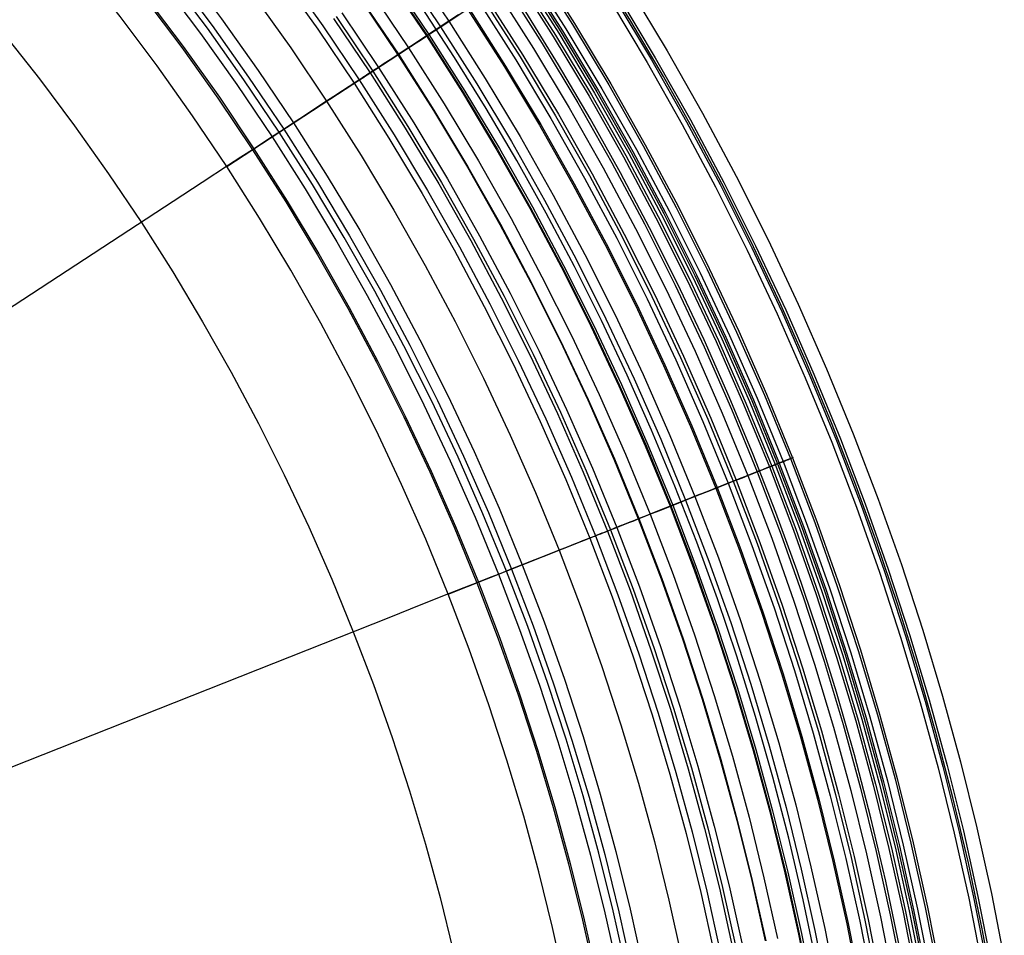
# Model space of a CAD drawing. Header units: millimetres. Extents: x -14 to 488, y -50 to 50.
# Tile 27 of 256: x 138 to 155, y 10 to 26. Entities that reach past the tile are written whole.
import ezdxf

# ---------------------------------------------------------------- set-up
doc = ezdxf.new("R2010")
doc.units = ezdxf.units.MM
doc.header["$MEASUREMENT"] = 0
doc.layers.add('Default', color=7, linetype='Continuous')

msp = doc.modelspace()

# ---------------------------------------------------------------- linework, layer by layer
at = {"layer": 'Default'}
for points in [[(149.62, 23.776), (149.065, 24.771), (148.487, 25.752), (147.887, 26.72), (147.265, 27.674), (146.622, 28.613), (145.956, 29.538), (145.27, 30.447), (144.564, 31.34), (143.792, 32.269), (142.999, 33.179), (142.184, 34.069), (141.347, 34.94), (140.489, 35.79)], [(148.303, 23.06), (147.764, 24.025), (147.204, 24.976), (146.622, 25.915), (146.018, 26.84), (145.394, 27.752), (144.749, 28.648), (144.084, 29.53), (143.398, 30.396), (142.65, 31.297), (141.88, 32.18), (141.09, 33.043), (140.278, 33.887), (139.446, 34.712), (138.595, 35.515)], [(148.303, 23.06), (147.764, 24.025), (147.204, 24.976), (146.622, 25.915), (146.018, 26.84), (145.394, 27.752), (144.749, 28.648), (144.084, 29.53), (143.398, 30.396), (142.65, 31.297), (141.88, 32.18), (141.09, 33.043), (140.278, 33.887), (139.446, 34.712), (138.595, 35.515)], [(146.985, 22.344), (146.463, 23.278), (145.92, 24.201), (145.356, 25.11), (144.771, 26.007), (144.166, 26.89), (143.541, 27.758), (142.897, 28.613), (142.233, 29.452), (141.508, 30.325), (140.762, 31.18), (139.996, 32.017), (139.209, 32.835), (138.404, 33.633), (137.579, 34.412), (136.735, 35.171)], [(137.312, 31.442), (138.115, 30.617), (138.897, 29.773), (139.656, 28.909), (140.391, 28.026), (141.103, 27.126), (141.79, 26.21), (142.451, 25.278), (143.088, 24.332), (143.698, 23.372), (144.281, 22.4), (144.838, 21.416), (145.368, 20.423), (145.871, 19.42), (146.346, 18.409), (146.794, 17.391), (147.214, 16.367), (147.606, 15.339), (147.971, 14.307), (148.309, 13.272), (148.619, 12.235), (148.903, 11.198), (149.159, 10.16), (149.389, 9.125)], [(137.606, 30.133), (138.375, 29.302), (139.122, 28.452), (139.846, 27.583), (140.546, 26.698), (141.222, 25.796), (141.873, 24.879), (142.499, 23.947), (143.1, 23.002), (143.674, 22.046), (144.222, 21.078), (144.744, 20.1), (145.239, 19.113), (145.706, 18.118), (146.147, 17.116), (146.56, 16.109), (146.946, 15.096), (147.306, 14.08), (147.638, 13.062), (147.944, 12.042), (148.222, 11.021), (148.475, 10), (148.701, 8.98)], [(148.401, 8.942), (148.172, 9.97), (147.917, 10.993), (147.639, 12.009), (147.335, 13.018), (147.007, 14.02), (146.655, 15.013), (146.279, 15.997), (145.862, 17.013), (145.42, 18.018), (144.952, 19.011), (144.46, 19.992), (143.942, 20.96), (143.401, 21.915), (142.836, 22.856), (142.247, 23.782), (141.621, 24.712), (140.972, 25.626), (140.299, 26.523), (139.603, 27.402), (138.885, 28.263), (138.145, 29.105), (137.384, 29.928)], [(137.456, 29.991), (138.222, 29.164), (138.965, 28.318), (139.685, 27.453), (140.382, 26.572), (141.055, 25.674), (141.704, 24.761), (142.327, 23.834), (142.924, 22.894), (143.496, 21.942), (144.042, 20.978), (144.561, 20.005), (145.053, 19.023), (145.518, 18.033), (145.957, 17.035), (146.368, 16.033), (146.753, 15.025), (147.11, 14.014), (147.441, 13), (147.745, 11.985), (148.023, 10.969), (148.274, 9.953), (148.5, 8.938)], [(137.274, 29.823), (138.032, 29.003), (138.77, 28.164), (139.485, 27.306), (140.178, 26.43), (140.849, 25.536), (141.496, 24.626), (142.119, 23.699), (142.706, 22.776), (143.27, 21.838), (143.809, 20.886), (144.325, 19.922), (144.815, 18.944), (145.281, 17.954), (145.722, 16.953), (146.138, 15.941), (146.512, 14.96), (146.863, 13.971), (147.19, 12.973), (147.492, 11.967), (147.77, 10.955), (148.023, 9.935), (148.252, 8.911)], [(136.976, 29.535), (137.73, 28.721), (138.462, 27.887), (139.172, 27.036), (139.858, 26.168), (140.521, 25.284), (141.159, 24.385), (141.773, 23.472), (142.361, 22.546), (142.924, 21.608), (143.462, 20.66), (143.973, 19.701), (144.457, 18.734), (144.916, 17.758), (145.348, 16.777), (145.753, 15.789), (146.132, 14.797), (146.484, 13.801), (146.809, 12.803), (147.109, 11.803), (147.382, 10.802), (147.63, 9.802), (147.852, 8.802)], [(136.998, 29.556), (137.752, 28.741), (138.485, 27.907), (139.195, 27.055), (139.882, 26.186), (140.545, 25.302), (141.184, 24.402), (141.798, 23.488), (142.387, 22.562), (142.95, 21.623), (143.488, 20.674), (143.999, 19.715), (144.484, 18.747), (144.943, 17.771), (145.375, 16.788), (145.781, 15.8), (146.16, 14.807), (146.512, 13.811), (146.838, 12.812), (147.138, 11.811), (147.411, 10.809), (147.659, 9.808), (147.881, 8.808)], [(147.317, 8.69), (147.098, 9.677), (146.854, 10.664), (146.584, 11.652), (146.288, 12.64), (145.967, 13.625), (145.619, 14.609), (145.245, 15.588), (144.845, 16.563), (144.419, 17.532), (143.966, 18.495), (143.488, 19.45), (142.983, 20.397), (142.453, 21.333), (141.897, 22.259), (141.316, 23.173), (140.71, 24.075), (140.079, 24.962), (139.425, 25.835), (138.748, 26.692), (138.047, 27.532), (137.324, 28.355)], [(144.584, 26.751), (145.257, 25.75), (145.902, 24.734), (146.52, 23.705), (147.11, 22.664), (147.67, 21.613), (148.202, 20.552), (148.705, 19.482), (149.179, 18.405), (149.623, 17.321), (150.039, 16.233), (150.425, 15.14), (150.782, 14.045), (151.111, 12.948), (151.411, 11.85), (151.682, 10.753), (151.926, 9.656), (152.142, 8.563)], [(144.584, 26.751), (145.257, 25.75), (145.902, 24.734), (146.52, 23.705), (147.11, 22.664), (147.67, 21.613), (148.202, 20.552), (148.705, 19.482), (149.179, 18.405), (149.623, 17.321), (150.039, 16.233), (150.425, 15.14), (150.782, 14.045), (151.111, 12.948), (151.411, 11.85), (151.682, 10.753), (151.926, 9.656), (152.142, 8.563)], [(146.781, 26.746), (147.452, 25.691), (148.093, 24.623), (148.706, 23.542), (149.288, 22.449), (149.84, 21.347), (150.363, 20.236), (150.855, 19.117), (151.317, 17.992), (151.748, 16.861), (152.149, 15.726), (152.52, 14.589), (152.862, 13.449), (153.173, 12.309), (153.455, 11.169), (153.708, 10.03), (153.932, 8.894)], [(146.815, 26.768), (147.486, 25.712), (148.128, 24.643), (148.741, 23.561), (149.324, 22.468), (149.876, 21.364), (150.399, 20.252), (150.892, 19.133), (151.354, 18.006), (151.786, 16.875), (152.187, 15.739), (152.559, 14.601), (152.9, 13.46), (153.212, 12.319), (153.494, 11.178), (153.747, 10.038), (153.972, 8.901)], [(142.348, 26.617), (143.02, 25.671), (143.666, 24.71), (144.286, 23.735), (144.878, 22.748), (145.444, 21.749), (145.982, 20.74), (146.492, 19.722), (146.975, 18.695), (147.43, 17.661), (147.856, 16.622), (148.255, 15.577), (148.626, 14.529), (148.968, 13.478), (149.284, 12.425), (149.571, 11.372), (149.832, 10.318), (150.066, 9.266)], [(144.438, 26.651), (145.108, 25.653), (145.752, 24.641), (146.367, 23.616), (146.954, 22.579), (147.513, 21.531), (148.043, 20.474), (148.544, 19.408), (149.015, 18.335), (149.458, 17.256), (149.872, 16.172), (150.257, 15.083), (150.613, 13.992), (150.94, 12.899), (151.239, 11.806), (151.51, 10.712), (151.752, 9.62), (151.967, 8.53)], [(146.539, 26.588), (147.205, 25.539), (147.843, 24.477), (148.452, 23.402), (149.031, 22.316), (149.58, 21.221), (150.099, 20.116), (150.588, 19.004), (151.047, 17.885), (151.476, 16.761), (151.875, 15.633), (152.244, 14.502), (152.583, 13.369), (152.893, 12.236), (153.173, 11.103), (153.425, 9.971), (153.648, 8.841)], [(146.578, 26.613), (147.245, 25.564), (147.883, 24.5), (148.492, 23.424), (149.072, 22.338), (149.622, 21.241), (150.141, 20.135), (150.631, 19.022), (151.09, 17.902), (151.52, 16.777), (151.919, 15.648), (152.288, 14.516), (152.628, 13.382), (152.938, 12.248), (153.218, 11.113), (153.47, 9.98), (153.693, 8.85)], [(146.604, 26.631), (147.272, 25.58), (147.911, 24.516), (148.52, 23.44), (149.1, 22.352), (149.65, 21.255), (150.171, 20.148), (150.66, 19.034), (151.12, 17.914), (151.55, 16.788), (151.949, 15.658), (152.319, 14.526), (152.659, 13.391), (152.969, 12.256), (153.25, 11.121), (153.502, 9.987), (153.725, 8.856)], [(146.664, 26.67), (147.332, 25.618), (147.972, 24.552), (148.583, 23.474), (149.163, 22.385), (149.714, 21.286), (150.235, 20.178), (150.726, 19.062), (151.186, 17.94), (151.616, 16.813), (152.017, 15.681), (152.387, 14.547), (152.727, 13.411), (153.037, 12.274), (153.319, 11.137), (153.571, 10.001), (153.795, 8.868)], [(142.26, 26.553), (142.93, 25.609), (143.575, 24.65), (144.193, 23.678), (144.784, 22.693), (145.349, 21.697), (145.885, 20.69), (146.395, 19.674), (146.876, 18.65), (147.329, 17.619), (147.755, 16.582), (148.153, 15.54), (148.523, 14.494), (148.865, 13.445), (149.179, 12.395), (149.466, 11.344), (149.726, 10.294), (149.959, 9.244)], [(144.193, 26.481), (144.859, 25.49), (145.498, 24.484), (146.11, 23.466), (146.693, 22.436), (147.248, 21.395), (147.775, 20.344), (148.273, 19.285), (148.742, 18.219), (149.182, 17.146), (149.593, 16.069), (149.975, 14.988), (150.329, 13.903), (150.654, 12.817), (150.951, 11.731), (151.22, 10.644), (151.461, 9.559), (151.675, 8.476)], [(144.205, 26.49), (144.871, 25.498), (145.511, 24.492), (146.122, 23.473), (146.706, 22.443), (147.261, 21.401), (147.788, 20.351), (148.286, 19.291), (148.755, 18.225), (149.195, 17.152), (149.607, 16.074), (149.989, 14.992), (150.343, 13.908), (150.668, 12.821), (150.965, 11.734), (151.234, 10.647), (151.475, 9.562), (151.689, 8.479)], [(144.235, 26.51), (144.902, 25.518), (145.542, 24.511), (146.154, 23.492), (146.738, 22.46), (147.293, 21.418), (147.821, 20.366), (148.319, 19.306), (148.788, 18.239), (149.229, 17.165), (149.641, 16.087), (150.023, 15.004), (150.377, 13.919), (150.703, 12.831), (151, 11.743), (151.269, 10.656), (151.511, 9.569), (151.725, 8.485)], [(146.251, 26.4), (146.913, 25.358), (147.546, 24.304), (148.151, 23.237), (148.725, 22.158), (149.271, 21.07), (149.786, 19.974), (150.272, 18.869), (150.728, 17.759), (151.154, 16.643), (151.55, 15.523), (151.916, 14.4), (152.253, 13.275), (152.56, 12.149), (152.839, 11.024), (153.088, 9.9), (153.31, 8.779)], [(146.445, 26.527), (147.11, 25.48), (147.746, 24.42), (148.353, 23.348), (148.931, 22.265), (149.479, 21.172), (149.997, 20.069), (150.485, 18.96), (150.943, 17.844), (151.371, 16.722), (151.769, 15.597), (152.137, 14.469), (152.475, 13.339), (152.784, 12.208), (153.064, 11.077), (153.315, 9.948), (153.537, 8.821)], [(146.483, 26.552), (147.149, 25.504), (147.786, 24.443), (148.394, 23.37), (148.972, 22.286), (149.52, 21.192), (150.039, 20.088), (150.527, 18.978), (150.986, 17.861), (151.414, 16.738), (151.812, 15.612), (152.181, 14.482), (152.52, 13.351), (152.829, 12.219), (153.109, 11.088), (153.36, 9.957), (153.583, 8.829)], [(143.879, 26.264), (144.54, 25.281), (145.174, 24.284), (145.78, 23.274), (146.359, 22.252), (146.909, 21.219), (147.431, 20.177), (147.925, 19.127), (148.39, 18.07), (148.827, 17.006), (149.235, 15.937), (149.614, 14.865), (149.965, 13.789), (150.287, 12.712), (150.582, 11.634), (150.848, 10.557), (151.087, 9.481)], [(146.101, 26.302), (146.761, 25.265), (147.392, 24.214), (147.994, 23.15), (148.567, 22.076), (149.11, 20.992), (149.624, 19.9), (150.107, 18.799), (150.562, 17.693), (150.986, 16.581), (151.38, 15.465), (151.745, 14.346), (152.081, 13.226), (152.387, 12.104), (152.665, 10.983), (152.913, 9.864), (153.134, 8.746)], [(148.472, 26.322), (149.13, 25.227), (149.757, 24.119), (150.354, 23), (150.92, 21.871), (151.455, 20.732), (151.959, 19.586), (152.432, 18.433), (152.874, 17.275), (153.285, 16.112), (153.665, 14.947), (154.015, 13.779), (154.334, 12.611), (154.623, 11.443), (154.882, 10.276), (155.112, 9.112)], [(143.694, 26.137), (144.352, 25.158), (144.983, 24.166), (145.586, 23.161), (146.162, 22.144), (146.71, 21.116), (147.229, 20.079), (147.721, 19.034), (148.184, 17.982), (148.618, 16.923), (149.024, 15.86), (149.401, 14.793), (149.75, 13.722), (150.071, 12.651), (150.364, 11.578), (150.63, 10.506), (150.868, 9.435)], [(143.702, 26.143), (144.36, 25.164), (144.991, 24.171), (145.595, 23.166), (146.171, 22.149), (146.719, 21.121), (147.239, 20.084), (147.73, 19.038), (148.193, 17.986), (148.628, 16.927), (149.033, 15.863), (149.411, 14.796), (149.76, 13.725), (150.081, 12.653), (150.374, 11.581), (150.64, 10.508), (150.878, 9.437)], [(145.788, 26.097), (146.442, 25.068), (147.068, 24.025), (147.666, 22.97), (148.234, 21.904), (148.773, 20.829), (149.282, 19.744), (149.763, 18.653), (150.213, 17.555), (150.634, 16.452), (151.026, 15.345), (151.388, 14.234), (151.721, 13.123), (152.025, 12.01), (152.3, 10.898), (152.547, 9.787), (152.765, 8.678)], [(145.868, 26.149), (146.523, 25.118), (147.151, 24.073), (147.749, 23.016), (148.319, 21.948), (148.859, 20.87), (149.369, 19.784), (149.851, 18.69), (150.302, 17.59), (150.724, 16.485), (151.116, 15.375), (151.479, 14.263), (151.813, 13.149), (152.117, 12.034), (152.393, 10.919), (152.64, 9.806), (152.859, 8.695)], [(145.914, 26.18), (146.571, 25.147), (147.199, 24.101), (147.798, 23.043), (148.368, 21.974), (148.909, 20.895), (149.42, 19.807), (149.902, 18.712), (150.354, 17.611), (150.776, 16.504), (151.169, 15.393), (151.532, 14.28), (151.866, 13.164), (152.171, 12.048), (152.447, 10.932), (152.695, 9.818), (152.914, 8.706)], [(148.123, 26.106), (148.775, 25.02), (149.397, 23.922), (149.989, 22.812), (150.55, 21.691), (151.081, 20.562), (151.581, 19.425), (152.05, 18.282), (152.489, 17.133), (152.896, 15.98), (153.273, 14.824), (153.62, 13.666), (153.937, 12.507), (154.223, 11.349), (154.48, 10.192), (154.708, 9.037)], [(148.199, 26.153), (148.852, 25.065), (149.475, 23.965), (150.068, 22.853), (150.63, 21.731), (151.162, 20.599), (151.663, 19.46), (152.133, 18.315), (152.572, 17.164), (152.981, 16.009), (153.359, 14.851), (153.706, 13.691), (154.023, 12.53), (154.31, 11.37), (154.568, 10.21), (154.796, 9.054)], [(148.265, 26.194), (148.919, 25.104), (149.543, 24.002), (150.137, 22.888), (150.7, 21.764), (151.233, 20.631), (151.734, 19.491), (152.205, 18.343), (152.645, 17.191), (153.054, 16.034), (153.432, 14.874), (153.78, 13.712), (154.098, 12.549), (154.385, 11.387), (154.643, 10.226), (154.872, 9.068)], [(143.355, 25.902), (144.007, 24.933), (144.632, 23.949), (145.23, 22.953), (145.801, 21.945), (146.343, 20.927), (146.858, 19.899), (147.345, 18.863), (147.804, 17.82), (148.235, 16.772), (148.637, 15.718), (149.011, 14.66), (149.357, 13.599), (149.675, 12.537), (149.965, 11.474), (150.228, 10.411), (150.464, 9.35)], [(145.589, 25.967), (146.241, 24.943), (146.864, 23.906), (147.458, 22.856), (148.023, 21.795), (148.56, 20.725), (149.067, 19.646), (149.545, 18.56), (149.993, 17.468), (150.412, 16.37), (150.801, 15.268), (151.162, 14.164), (151.493, 13.057), (151.795, 11.95), (152.069, 10.844), (152.315, 9.738), (152.532, 8.635)], [(145.612, 25.982), (146.264, 24.957), (146.887, 23.919), (147.482, 22.869), (148.047, 21.808), (148.584, 20.737), (149.091, 19.658), (149.569, 18.571), (150.018, 17.478), (150.437, 16.379), (150.827, 15.277), (151.187, 14.172), (151.519, 13.065), (151.822, 11.957), (152.096, 10.85), (152.341, 9.744), (152.559, 8.64)], [(143.209, 25.802), (143.859, 24.836), (144.481, 23.856), (145.077, 22.864), (145.646, 21.86), (146.186, 20.846), (146.699, 19.822), (147.185, 18.79), (147.641, 17.751), (148.07, 16.706), (148.471, 15.657), (148.843, 14.603), (149.188, 13.547), (149.505, 12.488), (149.794, 11.43), (150.056, 10.371), (150.291, 9.314)], [(143.256, 25.834), (143.906, 24.867), (144.53, 23.886), (145.126, 22.892), (145.695, 21.887), (146.237, 20.872), (146.751, 19.847), (147.236, 18.814), (147.694, 17.774), (148.123, 16.727), (148.524, 15.676), (148.897, 14.621), (149.242, 13.564), (149.56, 12.504), (149.849, 11.444), (150.111, 10.384), (150.347, 9.325)], [(137.341, 25.55), (137.99, 24.73), (138.616, 23.894), (139.22, 23.045), (139.8, 22.182), (140.356, 21.307), (140.888, 20.421), (141.396, 19.524), (141.879, 18.618), (142.337, 17.704), (142.77, 16.782), (143.178, 15.855), (143.561, 14.921), (143.919, 13.984), (144.252, 13.043), (144.56, 12.099), (144.842, 11.154), (145.101, 10.208), (145.335, 9.263)], [(137.341, 25.55), (137.99, 24.73), (138.616, 23.894), (139.22, 23.045), (139.8, 22.182), (140.356, 21.307), (140.888, 20.421), (141.396, 19.524), (141.879, 18.618), (142.337, 17.704), (142.77, 16.782), (143.178, 15.855), (143.561, 14.921), (143.919, 13.984), (144.252, 13.043), (144.56, 12.099), (144.842, 11.154), (145.101, 10.208), (145.335, 9.263)], [(154.947, 8.422), (154.725, 9.624), (154.474, 10.82), (154.201, 11.981), (153.9, 13.134), (153.572, 14.28), (153.217, 15.418), (152.852, 16.497), (152.462, 17.567), (152.048, 18.628), (151.61, 19.68), (151.148, 20.721), (150.662, 21.751), (150.153, 22.77), (149.62, 23.776)], [(153.253, 9.334), (153.01, 10.494), (152.745, 11.62), (152.453, 12.739), (152.135, 13.85), (151.79, 14.954), (151.436, 16), (151.058, 17.038), (150.657, 18.067), (150.232, 19.087), (149.784, 20.097), (149.313, 21.096), (148.819, 22.084), (148.303, 23.06)], [(153.253, 9.334), (153.01, 10.494), (152.745, 11.62), (152.453, 12.739), (152.135, 13.85), (151.79, 14.954), (151.436, 16), (151.058, 17.038), (150.657, 18.067), (150.232, 19.087), (149.784, 20.097), (149.313, 21.096), (148.819, 22.084), (148.303, 23.06)], [(151.782, 9.044), (151.546, 10.168), (151.289, 11.259), (151.007, 12.343), (150.698, 13.42), (150.364, 14.489), (150.021, 15.503), (149.655, 16.509), (149.266, 17.506), (148.854, 18.494), (148.42, 19.472), (147.963, 20.44), (147.485, 21.398), (146.985, 22.344)]]:
    msp.add_lwpolyline(points, dxfattribs=at)
at = {"layer": 'Default', "extrusion": (-0.54721, 0.836996, 0)}
msp.add_lwpolyline([(-132.169, 77.808), (-132.168, 77.812), (-132.166, 77.816), (-132.165, 77.821), (-132.163, 77.825), (-132.162, 77.829), (-132.16, 77.833), (-132.158, 77.838), (-132.156, 77.842), (-132.154, 77.846), (-132.151, 77.85), (-132.149, 77.854), (-132.146, 77.859), (-132.144, 77.863), (-132.141, 77.867), (-132.138, 77.871), (-132.135, 77.875), (-132.132, 77.879), (-132.129, 77.882), (-132.125, 77.886), (-132.122, 77.89), (-132.118, 77.893), (-132.115, 77.897), (-132.111, 77.901), (-132.107, 77.904), (-132.103, 77.907), (-132.099, 77.91), (-132.095, 77.913), (-132.091, 77.916), (-132.087, 77.919), (-132.082, 77.922), (-132.078, 77.925), (-132.073, 77.927), (-132.069, 77.93), (-132.064, 77.932), (-132.059, 77.934), (-132.055, 77.936), (-132.05, 77.938), (-132.045, 77.94), (-132.04, 77.942), (-132.035, 77.943), (-132.03, 77.945), (-132.026, 77.946), (-132.021, 77.947), (-132.016, 77.948), (-132.011, 77.949), (-132.006, 77.95), (-132.001, 77.951), (-131.996, 77.951), (-131.991, 77.952), (-131.986, 77.952), (-131.981, 77.952), (-131.976, 77.952), (-131.971, 77.952), (-131.967, 77.952), (-131.962, 77.951), (-131.957, 77.951), (-131.952, 77.95), (-131.948, 77.95), (-131.943, 77.949), (-131.939, 77.948), (-131.934, 77.947), (-131.93, 77.946), (-131.925, 77.945), (-131.921, 77.944)], dxfattribs=at)
at = {"layer": 'Default', "extrusion": (-0.477503, 0.87863, 0)}
for points in [[(-139.814, 25.334), (-139.815, 25.301), (-139.816, 25.267), (-139.818, 25.234), (-139.82, 25.2), (-139.824, 25.165), (-139.828, 25.131), (-139.833, 25.096), (-139.839, 25.061), (-139.846, 25.027), (-139.854, 24.992), (-139.863, 24.957), (-139.872, 24.922), (-139.883, 24.887), (-139.894, 24.852), (-139.906, 24.817), (-139.92, 24.782), (-139.934, 24.748), (-139.949, 24.713), (-139.965, 24.679), (-139.982, 24.645), (-140, 24.612), (-140.019, 24.579), (-140.038, 24.546), (-140.059, 24.514), (-140.08, 24.482), (-140.103, 24.45), (-140.126, 24.419), (-140.15, 24.389), (-140.175, 24.359), (-140.2, 24.33), (-140.227, 24.301), (-140.254, 24.274), (-140.282, 24.247), (-140.31, 24.22), (-140.339, 24.195), (-140.369, 24.17), (-140.399, 24.146), (-140.43, 24.123), (-140.462, 24.1), (-140.494, 24.079), (-140.526, 24.058), (-140.559, 24.039), (-140.592, 24.02), (-140.625, 24.002), (-140.659, 23.985), (-140.693, 23.969), (-140.728, 23.954), (-140.762, 23.94), (-140.797, 23.926), (-140.832, 23.914), (-140.867, 23.903), (-140.902, 23.892), (-140.937, 23.883), (-140.972, 23.874), (-141.007, 23.866), (-141.041, 23.859), (-141.076, 23.853), (-141.111, 23.848), (-141.145, 23.844), (-141.18, 23.84), (-141.214, 23.838), (-141.248, 23.836), (-141.281, 23.835), (-141.314, 23.834), (-141.348, 23.835), (-141.381, 23.836), (-141.415, 23.838), (-141.449, 23.84), (-141.483, 23.844), (-141.518, 23.848), (-141.553, 23.853), (-141.587, 23.859), (-141.622, 23.866), (-141.657, 23.874), (-141.692, 23.883), (-141.727, 23.892), (-141.762, 23.903), (-141.797, 23.914), (-141.832, 23.926), (-141.867, 23.94), (-141.901, 23.954), (-141.935, 23.969), (-141.97, 23.985), (-142.003, 24.002), (-142.037, 24.02), (-142.07, 24.039), (-142.103, 24.058), (-142.135, 24.079), (-142.167, 24.1), (-142.199, 24.123), (-142.229, 24.146), (-142.26, 24.17), (-142.29, 24.195), (-142.319, 24.22), (-142.347, 24.247), (-142.375, 24.274), (-142.402, 24.301), (-142.429, 24.33), (-142.454, 24.359), (-142.479, 24.389), (-142.503, 24.419), (-142.526, 24.45), (-142.548, 24.482), (-142.57, 24.514), (-142.59, 24.546), (-142.61, 24.579), (-142.629, 24.612), (-142.647, 24.645), (-142.664, 24.679), (-142.68, 24.713), (-142.695, 24.748), (-142.709, 24.782), (-142.722, 24.817), (-142.735, 24.852), (-142.746, 24.887), (-142.756, 24.922), (-142.766, 24.957), (-142.775, 24.992), (-142.782, 25.027), (-142.789, 25.061), (-142.795, 25.096), (-142.801, 25.131), (-142.805, 25.165), (-142.808, 25.2), (-142.811, 25.234), (-142.813, 25.267), (-142.814, 25.301), (-142.814, 25.334)], [(-142.814, 25.334), (-142.814, 25.368), (-142.813, 25.401), (-142.811, 25.435), (-142.808, 25.469), (-142.805, 25.503), (-142.801, 25.538), (-142.795, 25.573), (-142.789, 25.607), (-142.782, 25.642), (-142.775, 25.677), (-142.766, 25.712), (-142.756, 25.747), (-142.746, 25.782), (-142.735, 25.817), (-142.722, 25.852), (-142.709, 25.886), (-142.695, 25.921), (-142.68, 25.955), (-142.664, 25.989), (-142.647, 26.023), (-142.629, 26.057), (-142.61, 26.09), (-142.59, 26.123), (-142.57, 26.155), (-142.548, 26.187), (-142.526, 26.219), (-142.503, 26.249), (-142.479, 26.28), (-142.454, 26.31), (-142.429, 26.339), (-142.402, 26.367), (-142.375, 26.395), (-142.347, 26.422), (-142.319, 26.448), (-142.29, 26.474), (-142.26, 26.499), (-142.229, 26.523), (-142.199, 26.546), (-142.167, 26.568), (-142.135, 26.59), (-142.103, 26.61), (-142.07, 26.63), (-142.037, 26.649), (-142.003, 26.667), (-141.97, 26.684), (-141.935, 26.7), (-141.901, 26.715), (-141.867, 26.729), (-141.832, 26.742), (-141.797, 26.755), (-141.762, 26.766), (-141.727, 26.776), (-141.692, 26.786), (-141.657, 26.795), (-141.622, 26.802), (-141.587, 26.809), (-141.553, 26.815), (-141.518, 26.82), (-141.483, 26.825), (-141.449, 26.828), (-141.415, 26.831), (-141.381, 26.833), (-141.348, 26.834), (-141.314, 26.834), (-141.281, 26.834), (-141.248, 26.833), (-141.214, 26.831), (-141.18, 26.828), (-141.145, 26.825), (-141.111, 26.82), (-141.076, 26.815), (-141.041, 26.809), (-141.007, 26.802), (-140.972, 26.795), (-140.937, 26.786), (-140.902, 26.776), (-140.867, 26.766), (-140.832, 26.755), (-140.797, 26.742), (-140.762, 26.729), (-140.728, 26.715), (-140.693, 26.7), (-140.659, 26.684), (-140.625, 26.667), (-140.592, 26.649), (-140.559, 26.63), (-140.526, 26.61), (-140.494, 26.59), (-140.462, 26.568), (-140.43, 26.546), (-140.399, 26.523), (-140.369, 26.499), (-140.339, 26.474), (-140.31, 26.448), (-140.282, 26.422), (-140.254, 26.395), (-140.227, 26.367), (-140.2, 26.339), (-140.175, 26.31), (-140.15, 26.28), (-140.126, 26.249), (-140.103, 26.219), (-140.08, 26.187), (-140.059, 26.155), (-140.038, 26.123), (-140.019, 26.09), (-140, 26.057), (-139.982, 26.023), (-139.965, 25.989), (-139.949, 25.955), (-139.934, 25.921), (-139.92, 25.886), (-139.906, 25.852), (-139.894, 25.817), (-139.883, 25.782), (-139.872, 25.747), (-139.863, 25.712), (-139.854, 25.677), (-139.846, 25.642), (-139.839, 25.607), (-139.833, 25.573), (-139.828, 25.538), (-139.824, 25.503), (-139.82, 25.469), (-139.818, 25.435), (-139.816, 25.401), (-139.815, 25.368), (-139.814, 25.334)]]:
    msp.add_lwpolyline(points, dxfattribs=at)
at = {"layer": 'Default', "extrusion": (-0.395229, 0.918583, 0)}
for points in [[(-144.044, 25.334), (-144.045, 25.301), (-144.046, 25.267), (-144.048, 25.234), (-144.05, 25.2), (-144.054, 25.165), (-144.058, 25.131), (-144.063, 25.096), (-144.069, 25.061), (-144.076, 25.027), (-144.084, 24.992), (-144.093, 24.957), (-144.102, 24.922), (-144.113, 24.887), (-144.124, 24.852), (-144.136, 24.817), (-144.149, 24.782), (-144.164, 24.748), (-144.179, 24.713), (-144.195, 24.679), (-144.212, 24.645), (-144.23, 24.612), (-144.248, 24.579), (-144.268, 24.546), (-144.289, 24.514), (-144.31, 24.482), (-144.332, 24.45), (-144.356, 24.419), (-144.38, 24.389), (-144.404, 24.359), (-144.43, 24.33), (-144.456, 24.301), (-144.484, 24.274), (-144.511, 24.247), (-144.54, 24.22), (-144.569, 24.195), (-144.599, 24.17), (-144.629, 24.146), (-144.66, 24.123), (-144.691, 24.1), (-144.723, 24.079), (-144.756, 24.058), (-144.789, 24.039), (-144.822, 24.02), (-144.855, 24.002), (-144.889, 23.985), (-144.923, 23.969), (-144.957, 23.954), (-144.992, 23.94), (-145.027, 23.926), (-145.062, 23.914), (-145.096, 23.903), (-145.131, 23.892), (-145.166, 23.883), (-145.201, 23.874), (-145.236, 23.866), (-145.271, 23.859), (-145.306, 23.853), (-145.341, 23.848), (-145.375, 23.844), (-145.409, 23.84), (-145.443, 23.838), (-145.477, 23.836), (-145.511, 23.835), (-145.544, 23.834), (-145.577, 23.835), (-145.611, 23.836), (-145.645, 23.838), (-145.679, 23.84), (-145.713, 23.844), (-145.748, 23.848), (-145.782, 23.853), (-145.817, 23.859), (-145.852, 23.866), (-145.887, 23.874), (-145.922, 23.883), (-145.957, 23.892), (-145.992, 23.903), (-146.027, 23.914), (-146.062, 23.926), (-146.096, 23.94), (-146.131, 23.954), (-146.165, 23.969), (-146.199, 23.985), (-146.233, 24.002), (-146.267, 24.02), (-146.3, 24.039), (-146.333, 24.058), (-146.365, 24.079), (-146.397, 24.1), (-146.428, 24.123), (-146.459, 24.146), (-146.49, 24.17), (-146.519, 24.195), (-146.549, 24.22), (-146.577, 24.247), (-146.605, 24.274), (-146.632, 24.301), (-146.658, 24.33), (-146.684, 24.359), (-146.709, 24.389), (-146.733, 24.419), (-146.756, 24.45), (-146.778, 24.482), (-146.8, 24.514), (-146.82, 24.546), (-146.84, 24.579), (-146.859, 24.612), (-146.877, 24.645), (-146.894, 24.679), (-146.91, 24.713), (-146.925, 24.748), (-146.939, 24.782), (-146.952, 24.817), (-146.964, 24.852), (-146.976, 24.887), (-146.986, 24.922), (-146.996, 24.957), (-147.004, 24.992), (-147.012, 25.027), (-147.019, 25.061), (-147.025, 25.096), (-147.03, 25.131), (-147.035, 25.165), (-147.038, 25.2), (-147.041, 25.234), (-147.043, 25.267), (-147.044, 25.301), (-147.044, 25.334)], [(-147.044, 25.334), (-147.044, 25.368), (-147.043, 25.401), (-147.041, 25.435), (-147.038, 25.469), (-147.035, 25.503), (-147.03, 25.538), (-147.025, 25.573), (-147.019, 25.607), (-147.012, 25.642), (-147.004, 25.677), (-146.996, 25.712), (-146.986, 25.747), (-146.976, 25.782), (-146.964, 25.817), (-146.952, 25.852), (-146.939, 25.886), (-146.925, 25.921), (-146.91, 25.955), (-146.894, 25.989), (-146.877, 26.023), (-146.859, 26.057), (-146.84, 26.09), (-146.82, 26.123), (-146.8, 26.155), (-146.778, 26.187), (-146.756, 26.219), (-146.733, 26.249), (-146.709, 26.28), (-146.684, 26.31), (-146.658, 26.339), (-146.632, 26.367), (-146.605, 26.395), (-146.577, 26.422), (-146.549, 26.448), (-146.519, 26.474), (-146.49, 26.499), (-146.459, 26.523), (-146.428, 26.546), (-146.397, 26.568), (-146.365, 26.59), (-146.333, 26.61), (-146.3, 26.63), (-146.267, 26.649), (-146.233, 26.667), (-146.199, 26.684), (-146.165, 26.7), (-146.131, 26.715), (-146.096, 26.729), (-146.062, 26.742), (-146.027, 26.755), (-145.992, 26.766), (-145.957, 26.776), (-145.922, 26.786), (-145.887, 26.795), (-145.852, 26.802), (-145.817, 26.809), (-145.782, 26.815), (-145.748, 26.82), (-145.713, 26.825), (-145.679, 26.828), (-145.645, 26.831), (-145.611, 26.833), (-145.577, 26.834), (-145.544, 26.834), (-145.511, 26.834), (-145.477, 26.833), (-145.443, 26.831), (-145.409, 26.828), (-145.375, 26.825), (-145.341, 26.82), (-145.306, 26.815), (-145.271, 26.809), (-145.236, 26.802), (-145.201, 26.795), (-145.166, 26.786), (-145.131, 26.776), (-145.096, 26.766), (-145.062, 26.755), (-145.027, 26.742), (-144.992, 26.729), (-144.957, 26.715), (-144.923, 26.7), (-144.889, 26.684), (-144.855, 26.667), (-144.822, 26.649), (-144.789, 26.63), (-144.756, 26.61), (-144.723, 26.59), (-144.691, 26.568), (-144.66, 26.546), (-144.629, 26.523), (-144.599, 26.499), (-144.569, 26.474), (-144.54, 26.448), (-144.511, 26.422), (-144.484, 26.395), (-144.456, 26.367), (-144.43, 26.339), (-144.404, 26.31), (-144.38, 26.28), (-144.356, 26.249), (-144.332, 26.219), (-144.31, 26.187), (-144.289, 26.155), (-144.268, 26.123), (-144.248, 26.09), (-144.23, 26.057), (-144.212, 26.023), (-144.195, 25.989), (-144.179, 25.955), (-144.164, 25.921), (-144.149, 25.886), (-144.136, 25.852), (-144.124, 25.817), (-144.113, 25.782), (-144.102, 25.747), (-144.093, 25.712), (-144.084, 25.677), (-144.076, 25.642), (-144.069, 25.607), (-144.063, 25.573), (-144.058, 25.538), (-144.054, 25.503), (-144.05, 25.469), (-144.048, 25.435), (-144.046, 25.401), (-144.045, 25.368), (-144.044, 25.334)]]:
    msp.add_lwpolyline(points, dxfattribs=at)
at = {"layer": 'Default', "extrusion": (-0.368095, 0.929788, 0)}
msp.add_lwpolyline([(-141.993, 77.808), (-141.992, 77.812), (-141.991, 77.816), (-141.989, 77.821), (-141.987, 77.825), (-141.986, 77.829), (-141.984, 77.833), (-141.982, 77.838), (-141.98, 77.842), (-141.978, 77.846), (-141.975, 77.85), (-141.973, 77.854), (-141.97, 77.859), (-141.968, 77.863), (-141.965, 77.867), (-141.962, 77.871), (-141.959, 77.875), (-141.956, 77.879), (-141.953, 77.882), (-141.949, 77.886), (-141.946, 77.89), (-141.943, 77.893), (-141.939, 77.897), (-141.935, 77.901), (-141.931, 77.904), (-141.927, 77.907), (-141.923, 77.91), (-141.919, 77.913), (-141.915, 77.916), (-141.911, 77.919), (-141.906, 77.922), (-141.902, 77.925), (-141.897, 77.927), (-141.893, 77.93), (-141.888, 77.932), (-141.883, 77.934), (-141.879, 77.936), (-141.874, 77.938), (-141.869, 77.94), (-141.864, 77.942), (-141.859, 77.943), (-141.854, 77.945), (-141.85, 77.946), (-141.845, 77.947), (-141.84, 77.948), (-141.835, 77.949), (-141.83, 77.95), (-141.825, 77.951), (-141.82, 77.951), (-141.815, 77.952), (-141.81, 77.952), (-141.805, 77.952), (-141.8, 77.952), (-141.795, 77.952), (-141.791, 77.952), (-141.786, 77.951), (-141.781, 77.951), (-141.776, 77.95), (-141.772, 77.95), (-141.767, 77.949), (-141.763, 77.948), (-141.758, 77.947), (-141.754, 77.946), (-141.749, 77.945), (-141.745, 77.944)], dxfattribs=at)
at = {"layer": 'Default', "extrusion": (-0.309647, 0.950851, 0)}
for points in [[(-147.46, 25.334), (-147.461, 25.301), (-147.462, 25.267), (-147.464, 25.234), (-147.467, 25.2), (-147.47, 25.165), (-147.474, 25.131), (-147.48, 25.096), (-147.486, 25.061), (-147.492, 25.027), (-147.5, 24.992), (-147.509, 24.957), (-147.518, 24.922), (-147.529, 24.887), (-147.54, 24.852), (-147.553, 24.817), (-147.566, 24.782), (-147.58, 24.748), (-147.595, 24.713), (-147.611, 24.679), (-147.628, 24.645), (-147.646, 24.612), (-147.665, 24.579), (-147.684, 24.546), (-147.705, 24.514), (-147.726, 24.482), (-147.749, 24.45), (-147.772, 24.419), (-147.796, 24.389), (-147.821, 24.359), (-147.846, 24.33), (-147.873, 24.301), (-147.9, 24.274), (-147.928, 24.247), (-147.956, 24.22), (-147.985, 24.195), (-148.015, 24.17), (-148.045, 24.146), (-148.076, 24.123), (-148.108, 24.1), (-148.14, 24.079), (-148.172, 24.058), (-148.205, 24.039), (-148.238, 24.02), (-148.272, 24.002), (-148.305, 23.985), (-148.339, 23.969), (-148.374, 23.954), (-148.408, 23.94), (-148.443, 23.926), (-148.478, 23.914), (-148.513, 23.903), (-148.548, 23.892), (-148.583, 23.883), (-148.618, 23.874), (-148.653, 23.866), (-148.688, 23.859), (-148.722, 23.853), (-148.757, 23.848), (-148.791, 23.844), (-148.826, 23.84), (-148.86, 23.838), (-148.894, 23.836), (-148.927, 23.835), (-148.96, 23.834), (-148.994, 23.835), (-149.027, 23.836), (-149.061, 23.838), (-149.095, 23.84), (-149.13, 23.844), (-149.164, 23.848), (-149.199, 23.853), (-149.233, 23.859), (-149.268, 23.866), (-149.303, 23.874), (-149.338, 23.883), (-149.373, 23.892), (-149.408, 23.903), (-149.443, 23.914), (-149.478, 23.926), (-149.513, 23.94), (-149.547, 23.954), (-149.581, 23.969), (-149.616, 23.985), (-149.649, 24.002), (-149.683, 24.02), (-149.716, 24.039), (-149.749, 24.058), (-149.781, 24.079), (-149.813, 24.1), (-149.845, 24.123), (-149.876, 24.146), (-149.906, 24.17), (-149.936, 24.195), (-149.965, 24.22), (-149.993, 24.247), (-150.021, 24.274), (-150.048, 24.301), (-150.075, 24.33), (-150.1, 24.359), (-150.125, 24.389), (-150.149, 24.419), (-150.172, 24.45), (-150.195, 24.482), (-150.216, 24.514), (-150.237, 24.546), (-150.256, 24.579), (-150.275, 24.612), (-150.293, 24.645), (-150.31, 24.679), (-150.326, 24.713), (-150.341, 24.748), (-150.355, 24.782), (-150.368, 24.817), (-150.381, 24.852), (-150.392, 24.887), (-150.403, 24.922), (-150.412, 24.957), (-150.421, 24.992), (-150.429, 25.027), (-150.435, 25.061), (-150.441, 25.096), (-150.447, 25.131), (-150.451, 25.165), (-150.454, 25.2), (-150.457, 25.234), (-150.459, 25.267), (-150.46, 25.301), (-150.46, 25.334)], [(-150.46, 25.334), (-150.46, 25.368), (-150.459, 25.401), (-150.457, 25.435), (-150.454, 25.469), (-150.451, 25.503), (-150.447, 25.538), (-150.441, 25.573), (-150.435, 25.607), (-150.429, 25.642), (-150.421, 25.677), (-150.412, 25.712), (-150.403, 25.747), (-150.392, 25.782), (-150.381, 25.817), (-150.368, 25.852), (-150.355, 25.886), (-150.341, 25.921), (-150.326, 25.955), (-150.31, 25.989), (-150.293, 26.023), (-150.275, 26.057), (-150.256, 26.09), (-150.237, 26.123), (-150.216, 26.155), (-150.195, 26.187), (-150.172, 26.219), (-150.149, 26.249), (-150.125, 26.28), (-150.1, 26.31), (-150.075, 26.339), (-150.048, 26.367), (-150.021, 26.395), (-149.993, 26.422), (-149.965, 26.448), (-149.936, 26.474), (-149.906, 26.499), (-149.876, 26.523), (-149.845, 26.546), (-149.813, 26.568), (-149.781, 26.59), (-149.749, 26.61), (-149.716, 26.63), (-149.683, 26.649), (-149.649, 26.667), (-149.616, 26.684), (-149.581, 26.7), (-149.547, 26.715), (-149.513, 26.729), (-149.478, 26.742), (-149.443, 26.755), (-149.408, 26.766), (-149.373, 26.776), (-149.338, 26.786), (-149.303, 26.795), (-149.268, 26.802), (-149.233, 26.809), (-149.199, 26.815), (-149.164, 26.82), (-149.13, 26.825), (-149.095, 26.828), (-149.061, 26.831), (-149.027, 26.833), (-148.994, 26.834), (-148.96, 26.834), (-148.927, 26.834), (-148.894, 26.833), (-148.86, 26.831), (-148.826, 26.828), (-148.791, 26.825), (-148.757, 26.82), (-148.722, 26.815), (-148.688, 26.809), (-148.653, 26.802), (-148.618, 26.795), (-148.583, 26.786), (-148.548, 26.776), (-148.513, 26.766), (-148.478, 26.755), (-148.443, 26.742), (-148.408, 26.729), (-148.374, 26.715), (-148.339, 26.7), (-148.305, 26.684), (-148.272, 26.667), (-148.238, 26.649), (-148.205, 26.63), (-148.172, 26.61), (-148.14, 26.59), (-148.108, 26.568), (-148.076, 26.546), (-148.045, 26.523), (-148.015, 26.499), (-147.985, 26.474), (-147.956, 26.448), (-147.928, 26.422), (-147.9, 26.395), (-147.873, 26.367), (-147.846, 26.339), (-147.821, 26.31), (-147.796, 26.28), (-147.772, 26.249), (-147.749, 26.219), (-147.726, 26.187), (-147.705, 26.155), (-147.684, 26.123), (-147.665, 26.09), (-147.646, 26.057), (-147.628, 26.023), (-147.611, 25.989), (-147.595, 25.955), (-147.58, 25.921), (-147.566, 25.886), (-147.553, 25.852), (-147.54, 25.817), (-147.529, 25.782), (-147.518, 25.747), (-147.509, 25.712), (-147.5, 25.677), (-147.492, 25.642), (-147.486, 25.607), (-147.48, 25.573), (-147.474, 25.538), (-147.47, 25.503), (-147.467, 25.469), (-147.464, 25.435), (-147.462, 25.401), (-147.461, 25.368), (-147.46, 25.334)]]:
    msp.add_lwpolyline(points, dxfattribs=at)
at = {"layer": 'Default', "extrusion": (-0.217303, 0.976104, 0)}
for points in [[(-150.134, 25.334), (-150.134, 25.301), (-150.135, 25.267), (-150.137, 25.234), (-150.14, 25.2), (-150.144, 25.165), (-150.148, 25.131), (-150.153, 25.096), (-150.159, 25.061), (-150.166, 25.027), (-150.174, 24.992), (-150.182, 24.957), (-150.192, 24.922), (-150.202, 24.887), (-150.214, 24.852), (-150.226, 24.817), (-150.239, 24.782), (-150.253, 24.748), (-150.269, 24.713), (-150.285, 24.679), (-150.302, 24.645), (-150.319, 24.612), (-150.338, 24.579), (-150.358, 24.546), (-150.379, 24.514), (-150.4, 24.482), (-150.422, 24.45), (-150.445, 24.419), (-150.469, 24.389), (-150.494, 24.359), (-150.52, 24.33), (-150.546, 24.301), (-150.573, 24.274), (-150.601, 24.247), (-150.63, 24.22), (-150.659, 24.195), (-150.689, 24.17), (-150.719, 24.146), (-150.75, 24.123), (-150.781, 24.1), (-150.813, 24.079), (-150.846, 24.058), (-150.878, 24.039), (-150.912, 24.02), (-150.945, 24.002), (-150.979, 23.985), (-151.013, 23.969), (-151.047, 23.954), (-151.082, 23.94), (-151.117, 23.926), (-151.151, 23.914), (-151.186, 23.903), (-151.221, 23.892), (-151.256, 23.883), (-151.291, 23.874), (-151.326, 23.866), (-151.361, 23.859), (-151.396, 23.853), (-151.43, 23.848), (-151.465, 23.844), (-151.499, 23.84), (-151.533, 23.838), (-151.567, 23.836), (-151.601, 23.835), (-151.634, 23.834), (-151.667, 23.835), (-151.701, 23.836), (-151.735, 23.838), (-151.769, 23.84), (-151.803, 23.844), (-151.838, 23.848), (-151.872, 23.853), (-151.907, 23.859), (-151.942, 23.866), (-151.977, 23.874), (-152.012, 23.883), (-152.047, 23.892), (-152.082, 23.903), (-152.117, 23.914), (-152.151, 23.926), (-152.186, 23.94), (-152.221, 23.954), (-152.255, 23.969), (-152.289, 23.985), (-152.323, 24.002), (-152.356, 24.02), (-152.39, 24.039), (-152.422, 24.058), (-152.455, 24.079), (-152.487, 24.1), (-152.518, 24.123), (-152.549, 24.146), (-152.579, 24.17), (-152.609, 24.195), (-152.638, 24.22), (-152.667, 24.247), (-152.695, 24.274), (-152.722, 24.301), (-152.748, 24.33), (-152.774, 24.359), (-152.799, 24.389), (-152.823, 24.419), (-152.846, 24.45), (-152.868, 24.482), (-152.889, 24.514), (-152.91, 24.546), (-152.93, 24.579), (-152.949, 24.612), (-152.966, 24.645), (-152.983, 24.679), (-152.999, 24.713), (-153.015, 24.748), (-153.029, 24.782), (-153.042, 24.817), (-153.054, 24.852), (-153.066, 24.887), (-153.076, 24.922), (-153.086, 24.957), (-153.094, 24.992), (-153.102, 25.027), (-153.109, 25.061), (-153.115, 25.096), (-153.12, 25.131), (-153.124, 25.165), (-153.128, 25.2), (-153.131, 25.234), (-153.133, 25.267), (-153.134, 25.301), (-153.134, 25.334)], [(-153.134, 25.334), (-153.134, 25.368), (-153.133, 25.401), (-153.131, 25.435), (-153.128, 25.469), (-153.124, 25.503), (-153.12, 25.538), (-153.115, 25.573), (-153.109, 25.607), (-153.102, 25.642), (-153.094, 25.677), (-153.086, 25.712), (-153.076, 25.747), (-153.066, 25.782), (-153.054, 25.817), (-153.042, 25.852), (-153.029, 25.886), (-153.015, 25.921), (-152.999, 25.955), (-152.983, 25.989), (-152.966, 26.023), (-152.949, 26.057), (-152.93, 26.09), (-152.91, 26.123), (-152.889, 26.155), (-152.868, 26.187), (-152.846, 26.219), (-152.823, 26.249), (-152.799, 26.28), (-152.774, 26.31), (-152.748, 26.339), (-152.722, 26.367), (-152.695, 26.395), (-152.667, 26.422), (-152.638, 26.448), (-152.609, 26.474), (-152.579, 26.499), (-152.549, 26.523), (-152.518, 26.546), (-152.487, 26.568), (-152.455, 26.59), (-152.422, 26.61), (-152.39, 26.63), (-152.356, 26.649), (-152.323, 26.667), (-152.289, 26.684), (-152.255, 26.7), (-152.221, 26.715), (-152.186, 26.729), (-152.151, 26.742), (-152.117, 26.755), (-152.082, 26.766), (-152.047, 26.776), (-152.012, 26.786), (-151.977, 26.795), (-151.942, 26.802), (-151.907, 26.809), (-151.872, 26.815), (-151.838, 26.82), (-151.803, 26.825), (-151.769, 26.828), (-151.735, 26.831), (-151.701, 26.833), (-151.667, 26.834), (-151.634, 26.834), (-151.601, 26.834), (-151.567, 26.833), (-151.533, 26.831), (-151.499, 26.828), (-151.465, 26.825), (-151.43, 26.82), (-151.396, 26.815), (-151.361, 26.809), (-151.326, 26.802), (-151.291, 26.795), (-151.256, 26.786), (-151.221, 26.776), (-151.186, 26.766), (-151.151, 26.755), (-151.117, 26.742), (-151.082, 26.729), (-151.047, 26.715), (-151.013, 26.7), (-150.979, 26.684), (-150.945, 26.667), (-150.912, 26.649), (-150.878, 26.63), (-150.846, 26.61), (-150.813, 26.59), (-150.781, 26.568), (-150.75, 26.546), (-150.719, 26.523), (-150.689, 26.499), (-150.659, 26.474), (-150.63, 26.448), (-150.601, 26.422), (-150.573, 26.395), (-150.546, 26.367), (-150.52, 26.339), (-150.494, 26.31), (-150.469, 26.28), (-150.445, 26.249), (-150.422, 26.219), (-150.4, 26.187), (-150.379, 26.155), (-150.358, 26.123), (-150.338, 26.09), (-150.319, 26.057), (-150.302, 26.023), (-150.285, 25.989), (-150.269, 25.955), (-150.253, 25.921), (-150.239, 25.886), (-150.226, 25.852), (-150.214, 25.817), (-150.202, 25.782), (-150.192, 25.747), (-150.182, 25.712), (-150.174, 25.677), (-150.166, 25.642), (-150.159, 25.607), (-150.153, 25.573), (-150.148, 25.538), (-150.144, 25.503), (-150.14, 25.469), (-150.137, 25.435), (-150.135, 25.401), (-150.134, 25.368), (-150.134, 25.334)]]:
    msp.add_lwpolyline(points, dxfattribs=at)
at = {"layer": 'Default'}
for points in [[(141.316, 23.173, 77.664), (143.142, 24.367, 69.832), (144.352, 25.158, 63.954), (144.78, 25.438, 61.594), (145.118, 25.659, 59.535), (145.612, 25.982, 56.064)], [(145.429, 25.863, 31.187), (145.257, 25.75, 30.857), (144.63, 25.34, 29.72), (144.54, 25.281, 29.544), (144.451, 25.223, 29.36), (144.363, 25.165, 29.168), (144.278, 25.11, 28.967), (144.195, 25.056, 28.758), (144.116, 25.004, 28.539), (144.078, 24.979, 28.426), (144.041, 24.955, 28.31), (144.005, 24.932, 28.191), (143.971, 24.909, 28.07), (143.938, 24.888, 27.946), (143.906, 24.867, 27.819), (143.876, 24.847, 27.689), (143.847, 24.828, 27.556), (143.819, 24.81, 27.419), (143.793, 24.793, 27.278), (143.769, 24.777, 27.134), (143.747, 24.763, 26.987), (143.727, 24.75, 26.837), (143.709, 24.738, 26.683), (143.693, 24.728, 26.527), (143.68, 24.719, 26.368), (143.67, 24.713, 26.205), (143.663, 24.708, 26.04), (143.659, 24.705, 25.872), (143.658, 24.704, 25.702), (143.66, 24.706, 25.528), (143.666, 24.71, 25.353), (143.676, 24.716, 25.175), (143.689, 24.725, 24.994), (143.707, 24.736, 24.811), (143.728, 24.75, 24.627), (143.754, 24.767, 24.44), (143.784, 24.787, 24.251), (143.819, 24.81, 24.061), (143.859, 24.836, 23.869), (143.903, 24.865, 23.676), (143.953, 24.897, 23.481), (144.007, 24.933, 23.285), (144.067, 24.972, 23.088), (144.132, 25.014, 22.891), (144.202, 25.061, 22.692), (144.279, 25.11, 22.493), (144.36, 25.164, 22.293), (144.447, 25.22, 22.095), (144.536, 25.279, 21.9), (144.721, 25.4, 21.518), (145.304, 25.78, 20.374)], [(145.315, 25.788, 3.795), (145.197, 25.711, 3.605), (145.081, 25.635, 3.43), (144.968, 25.561, 3.271), (144.913, 25.525, 3.197), (144.859, 25.49, 3.128), (144.748, 25.417, 2.989), (144.638, 25.346, 2.859), (144.531, 25.275, 2.735), (144.425, 25.206, 2.619), (144.32, 25.137, 2.51), (144.215, 25.069, 2.407), (144.111, 25.001, 2.31), (144.007, 24.933, 2.219), (143.901, 24.864, 2.134), (143.795, 24.794, 2.053), (143.741, 24.759, 2.015), (143.686, 24.723, 1.978), (143.631, 24.687, 1.941), (143.518, 24.613, 1.872), (143.46, 24.575, 1.838), (143.401, 24.537, 1.806), (143.341, 24.497, 1.774), (143.217, 24.416, 1.714), (143.088, 24.332, 1.657), (142.952, 24.243, 1.603), (142.809, 24.149, 1.552), (142.658, 24.051, 1.504), (142.499, 23.947, 1.46), (142.332, 23.838, 1.419), (142.155, 23.722, 1.381), (141.969, 23.6, 1.347), (141.773, 23.472, 1.316), (141.566, 23.337, 1.289), (141.349, 23.195, 1.265), (140.88, 22.888, 1.229), (140.365, 22.551, 1.207), (105.871, 0, 1.2)], [(145.245, 15.588, 77.664), (147.274, 16.391, 69.832), (148.618, 16.923, 63.954), (149.093, 17.111, 61.594), (149.469, 17.26, 59.535), (150.018, 17.478, 56.064), (150.424, 17.638, 53.106), (150.728, 17.759, 50.456), (150.945, 17.845, 47.938), (151.09, 17.902, 45.377), (151.174, 17.935, 42.659), (151.186, 17.94, 39.922), (151.161, 17.93, 38.608), (151.113, 17.911, 37.365), (151.04, 17.882, 36.219), (150.995, 17.864, 35.691), (150.943, 17.844, 35.197), (150.885, 17.821, 34.74), (150.821, 17.796, 34.317), (150.752, 17.768, 33.926), (150.679, 17.739, 33.566), (150.602, 17.709, 33.235), (150.522, 17.677, 32.93), (150.439, 17.644, 32.65), (150.354, 17.611, 32.392), (150.268, 17.576, 32.154), (150.18, 17.542, 31.935), (150.091, 17.506, 31.731), (150, 17.471, 31.54), (149.908, 17.434, 31.36), (149.815, 17.397, 31.187), (149.623, 17.321, 30.857), (148.927, 17.046, 29.72), (148.827, 17.006, 29.544), (148.728, 16.967, 29.36), (148.63, 16.928, 29.168), (148.536, 16.891, 28.967), (148.444, 16.854, 28.758), (148.356, 16.82, 28.539), (148.314, 16.803, 28.426), (148.273, 16.787, 28.31), (148.233, 16.771, 28.191), (148.195, 16.756, 28.07), (148.158, 16.741, 27.946), (148.123, 16.727, 27.819), (148.089, 16.714, 27.689), (148.057, 16.701, 27.556), (148.027, 16.689, 27.419), (147.998, 16.678, 27.278), (147.971, 16.667, 27.134), (147.946, 16.657, 26.987), (147.924, 16.648, 26.837), (147.904, 16.641, 26.683), (147.887, 16.634, 26.527), (147.872, 16.628, 26.368), (147.861, 16.624, 26.205), (147.853, 16.62, 26.04), (147.848, 16.619, 25.872), (147.847, 16.618, 25.702), (147.85, 16.619, 25.528), (147.856, 16.622, 25.353), (147.867, 16.626, 25.175), (147.882, 16.632, 24.994), (147.901, 16.64, 24.811), (147.925, 16.649, 24.627), (147.954, 16.66, 24.44), (147.988, 16.674, 24.251), (148.026, 16.689, 24.061), (148.07, 16.706, 23.869), (148.12, 16.726, 23.676), (148.174, 16.748, 23.481), (148.235, 16.772, 23.285), (148.301, 16.798, 23.088), (148.374, 16.827, 22.891), (148.452, 16.858, 22.692), (148.537, 16.891, 22.493), (148.628, 16.927, 22.293), (148.723, 16.965, 22.095), (148.823, 17.004, 21.9), (149.028, 17.086, 21.518), (149.675, 17.342, 20.374), (149.89, 17.427, 19.976), (150.1, 17.51, 19.561), (150.202, 17.55, 19.345), (150.302, 17.59, 19.123), (150.4, 17.629, 18.895), (150.495, 17.666, 18.659), (150.587, 17.703, 18.416), (150.675, 17.738, 18.163), (150.759, 17.771, 17.902), (150.84, 17.803, 17.63), (150.915, 17.833, 17.348), (150.986, 17.861, 17.055), (151.051, 17.887, 16.75), (151.111, 17.91, 16.433), (151.164, 17.931, 16.102), (151.21, 17.949, 15.757), (151.249, 17.965, 15.399), (151.28, 17.977, 15.025), (151.303, 17.986, 14.635), (151.317, 17.992, 14.229), (151.366, 18.011, 10.965), (151.354, 18.006, 10.041), (151.32, 17.993, 9.192), (151.293, 17.982, 8.793), (151.26, 17.969, 8.411), (151.219, 17.953, 8.043), (151.17, 17.934, 7.691), (151.113, 17.911, 7.352), (151.081, 17.899, 7.187), (151.047, 17.885, 7.026), (151.01, 17.87, 6.863), (150.971, 17.855, 6.703), (150.929, 17.838, 6.545), (150.884, 17.821, 6.388), (150.789, 17.783, 6.082), (150.686, 17.742, 5.784), (150.576, 17.699, 5.496), (150.46, 17.653, 5.218), (150.339, 17.605, 4.951), (150.213, 17.555, 4.695), (150.084, 17.504, 4.45), (149.953, 17.452, 4.219), (149.82, 17.399, 4), (149.688, 17.347, 3.795), (149.557, 17.295, 3.605), (149.428, 17.244, 3.43), (149.302, 17.194, 3.271), (149.241, 17.17, 3.197), (149.182, 17.146, 3.128), (149.058, 17.097, 2.989), (148.936, 17.049, 2.859), (148.817, 17.002, 2.735), (148.699, 16.955, 2.619), (148.583, 16.909, 2.51), (148.466, 16.863, 2.407), (148.351, 16.817, 2.31), (148.235, 16.772, 2.219), (148.118, 16.725, 2.134), (147.999, 16.678, 2.053), (147.939, 16.655, 2.015), (147.879, 16.631, 1.978), (147.817, 16.606, 1.941), (147.692, 16.557, 1.872), (147.628, 16.531, 1.838), (147.562, 16.505, 1.806), (147.495, 16.479, 1.774), (147.358, 16.424, 1.714), (147.214, 16.367, 1.657), (147.063, 16.308, 1.603), (146.904, 16.245, 1.552), (146.737, 16.178, 1.504), (146.56, 16.109, 1.46), (146.374, 16.035, 1.419), (146.178, 15.957, 1.381), (145.971, 15.875, 1.347), (145.753, 15.789, 1.316), (145.523, 15.698, 1.289), (145.282, 15.603, 1.265), (144.761, 15.396, 1.229), (144.189, 15.17, 1.207), (105.871, 0, 1.2)]]:
    msp.add_polyline3d(points, dxfattribs=at)

doc.saveas('drawing.dxf')
